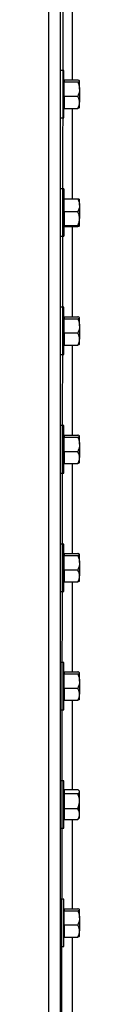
# Model space of a CAD drawing. Header units: inches. Extents: x 170 to 284, y 215 to 248.
# Tile 55 of 202: x 182.0748 to 182.1198, y 222.1992 to 223.6232. Entities that reach past the tile are written whole.
import ezdxf

# ---------------------------------------------------------------- set-up
doc = ezdxf.new("R2010")
doc.units = ezdxf.units.IN
doc.header["$LTSCALE"] = 0.25
doc.header["$MEASUREMENT"] = 0
doc.layers.add('RH BENCH MOUNT', color=7, linetype='Continuous')

msp = doc.modelspace()

# ---------------------------------------------------------------- linework, layer by layer
at = {"layer": 'RH BENCH MOUNT'}
for p, q in [((182.09192, 219.95433), (182.09651, 224.21496)), ((182.09192, 224.17029), (182.09192, 219.95433)), ((182.0748, 224.16601), (182.0748, 219.95433)), ((182.10904, 223.66609), (182.10904, 223.53597)), ((182.09699, 223.54967), (182.09192, 223.54967)), ((182.09699, 223.51542), (182.09699, 223.54967)), ((182.09754, 223.53468), (182.09699, 223.53468)), ((182.09754, 223.53597), (182.09754, 223.53452)), ((182.09754, 223.53597), (182.11719, 223.53597)), ((182.09754, 223.53452), (182.09754, 223.53307)), ((182.09754, 223.5228), (182.09754, 223.53307)), ((182.09754, 223.53307), (182.11719, 223.53307)), ((182.11976, 223.53468), (182.11957, 223.53491)), ((182.11976, 223.53452), (182.11976, 223.53468)), ((182.11976, 223.5228), (182.11976, 223.53452)), ((182.09699, 223.48118), (182.09699, 223.51542)), ((182.09754, 223.51253), (182.09754, 223.5228)), ((182.11976, 223.5228), (182.11976, 223.50371)), ((182.09754, 223.51253), (182.09754, 223.50371)), ((182.09754, 223.51253), (182.11719, 223.51253)), ((182.09754, 223.50371), (182.09754, 223.49488)), ((182.11976, 223.49616), (182.11976, 223.50371)), ((182.09699, 223.49616), (182.09754, 223.49616)), ((182.09754, 223.49488), (182.11719, 223.49488)), ((182.10904, 223.49488), (182.10904, 223.36412)), ((182.11957, 223.49594), (182.11976, 223.49616)), ((182.09192, 223.48118), (182.09699, 223.48118)), ((182.09699, 223.37846), (182.09192, 223.37846)), ((182.09699, 223.37846), (182.09699, 223.30998)), ((182.09754, 223.36348), (182.09699, 223.36348)), ((182.09754, 223.35485), (182.09754, 223.36412)), ((182.09754, 223.36412), (182.11719, 223.36412)), ((182.11976, 223.35485), (182.11976, 223.36344)), ((182.09754, 223.34558), (182.09754, 223.35485)), ((182.09754, 223.34558), (182.09754, 223.33563)), ((182.09754, 223.34558), (182.11719, 223.34558)), ((182.11976, 223.35485), (182.11976, 223.33563)), ((182.09754, 223.33563), (182.09754, 223.32568)), ((182.11976, 223.32499), (182.11976, 223.33563)), ((182.09699, 223.32496), (182.09754, 223.32496)), ((182.09754, 223.32568), (182.11719, 223.32568)), ((182.09754, 223.32568), (182.09754, 223.32499)), ((182.09754, 223.32499), (182.09754, 223.32431)), ((182.09754, 223.32431), (182.11719, 223.32431)), ((182.10904, 223.32431), (182.10904, 223.19356)), ((182.09192, 223.30998), (182.09699, 223.30998)), ((182.09699, 223.20725), (182.09192, 223.20725)), ((182.09699, 223.17301), (182.09699, 223.20725)), ((182.09754, 223.19227), (182.09699, 223.19227)), ((182.09754, 223.19356), (182.09754, 223.19211)), ((182.09754, 223.19356), (182.11719, 223.19356)), ((182.09754, 223.19211), (182.09754, 223.19066)), ((182.09754, 223.18039), (182.09754, 223.19066)), ((182.09754, 223.19066), (182.11719, 223.19066)), ((182.11976, 223.19227), (182.11957, 223.1925)), ((182.11976, 223.19211), (182.11976, 223.19227)), ((182.11976, 223.18039), (182.11976, 223.19211)), ((182.09699, 223.13877), (182.09699, 223.17301)), ((182.09754, 223.17012), (182.09754, 223.18039)), ((182.11976, 223.18039), (182.11976, 223.16129)), ((182.09754, 223.17012), (182.09754, 223.16129)), ((182.09754, 223.17012), (182.11719, 223.17012)), ((182.09754, 223.16129), (182.09754, 223.15247)), ((182.11976, 223.15375), (182.11976, 223.16129)), ((182.09699, 223.15375), (182.09754, 223.15375)), ((182.09754, 223.15247), (182.11719, 223.15247)), ((182.10904, 223.15247), (182.10904, 223.02235)), ((182.11957, 223.15353), (182.11976, 223.15375)), ((182.09192, 223.13877), (182.09699, 223.13877)), ((182.09699, 223.03605), (182.09192, 223.03605)), ((182.09699, 223.00181), (182.09699, 223.03605)), ((182.09754, 223.02107), (182.09699, 223.02107)), ((182.09754, 223.02235), (182.09754, 223.0209)), ((182.09754, 223.02235), (182.11719, 223.02235)), ((182.09754, 223.0209), (182.09754, 223.01946)), ((182.09754, 223.00918), (182.09754, 223.01946)), ((182.09754, 223.01946), (182.11719, 223.01946)), ((182.11976, 223.02107), (182.11957, 223.02129)), ((182.11976, 223.0209), (182.11976, 223.02107)), ((182.11976, 223.00918), (182.11976, 223.0209)), ((182.09699, 222.96756), (182.09699, 223.00181)), ((182.09754, 222.99891), (182.09754, 223.00918)), ((182.11976, 223.00918), (182.11976, 222.99009)), ((182.09754, 222.99891), (182.09754, 222.99009)), ((182.09754, 222.99891), (182.11719, 222.99891)), ((182.09754, 222.99009), (182.09754, 222.98126)), ((182.11976, 222.98254), (182.11976, 222.99009)), ((182.09699, 222.98254), (182.09754, 222.98254)), ((182.09754, 222.98126), (182.11719, 222.98126)), ((182.10904, 222.98126), (182.10904, 222.85114)), ((182.11957, 222.98232), (182.11976, 222.98254)), ((182.09192, 222.96756), (182.09699, 222.96756)), ((182.09699, 222.86484), (182.09192, 222.86484)), ((182.09699, 222.8306), (182.09699, 222.86484)), ((182.09754, 222.84986), (182.09699, 222.84986)), ((182.09754, 222.85114), (182.09754, 222.8497)), ((182.09754, 222.85114), (182.11719, 222.85114)), ((182.09754, 222.8497), (182.09754, 222.84825)), ((182.09754, 222.83798), (182.09754, 222.84825)), ((182.09754, 222.84825), (182.11719, 222.84825)), ((182.11976, 222.84986), (182.11957, 222.85008)), ((182.11976, 222.8497), (182.11976, 222.84986)), ((182.11976, 222.83798), (182.11976, 222.8497)), ((182.09699, 222.79636), (182.09699, 222.8306)), ((182.09754, 222.82771), (182.09754, 222.83798)), ((182.11976, 222.83798), (182.11976, 222.81888)), ((182.09754, 222.82771), (182.09754, 222.81888)), ((182.09754, 222.82771), (182.11719, 222.82771)), ((182.09754, 222.81888), (182.09754, 222.81006)), ((182.11976, 222.81134), (182.11976, 222.81888)), ((182.09699, 222.81134), (182.09754, 222.81134)), ((182.09754, 222.81006), (182.11719, 222.81006)), ((182.10904, 222.81006), (182.10904, 222.67994)), ((182.11957, 222.81112), (182.11976, 222.81134)), ((182.09192, 222.79636), (182.09699, 222.79636)), ((182.09699, 222.69363), (182.09192, 222.69363)), ((182.09699, 222.65939), (182.09699, 222.69363)), ((182.09754, 222.67865), (182.09699, 222.67865)), ((182.09754, 222.67994), (182.09754, 222.67849)), ((182.09754, 222.67994), (182.11719, 222.67994)), ((182.09754, 222.67849), (182.09754, 222.67704)), ((182.09754, 222.66677), (182.09754, 222.67704)), ((182.09754, 222.67704), (182.11719, 222.67704)), ((182.11976, 222.67865), (182.11957, 222.67888)), ((182.11976, 222.67849), (182.11976, 222.67865)), ((182.11976, 222.66677), (182.11976, 222.67849)), ((182.09699, 222.62515), (182.09699, 222.65939)), ((182.09754, 222.6565), (182.09754, 222.66677)), ((182.11976, 222.66677), (182.11976, 222.64767)), ((182.09754, 222.6565), (182.09754, 222.64767)), ((182.09754, 222.6565), (182.11719, 222.6565)), ((182.09754, 222.64767), (182.09754, 222.63885)), ((182.11976, 222.64013), (182.11976, 222.64767)), ((182.09699, 222.64013), (182.09754, 222.64013)), ((182.09754, 222.63885), (182.11719, 222.63885)), ((182.10904, 222.63885), (182.10904, 222.50968)), ((182.11957, 222.63991), (182.11976, 222.64013)), ((182.09192, 222.62515), (182.09699, 222.62515)), ((182.09699, 222.52243), (182.09192, 222.52243)), ((182.09699, 222.48819), (182.09699, 222.52243)), ((182.09754, 222.50745), (182.09699, 222.50745)), ((182.09754, 222.50968), (182.09754, 222.50678)), ((182.09754, 222.50968), (182.11719, 222.50968)), ((182.09754, 222.50678), (182.09754, 222.50388)), ((182.09754, 222.50388), (182.09754, 222.49313)), ((182.09754, 222.50388), (182.11719, 222.50388)), ((182.11976, 222.50745), (182.11915, 222.50816)), ((182.11976, 222.50678), (182.11976, 222.50745)), ((182.11976, 222.49313), (182.11976, 222.50678)), ((182.09754, 222.49313), (182.09754, 222.48238)), ((182.11976, 222.47454), (182.11976, 222.49313)), ((182.09699, 222.45395), (182.09699, 222.48819)), ((182.09754, 222.48238), (182.09754, 222.47454)), ((182.09754, 222.48238), (182.11719, 222.48238)), ((182.09754, 222.47454), (182.09754, 222.46669)), ((182.11976, 222.46893), (182.11976, 222.47454)), ((182.09699, 222.46893), (182.09754, 222.46893)), ((182.09754, 222.46669), (182.11719, 222.46669)), ((182.10904, 222.46669), (182.10904, 222.33752)), ((182.11915, 222.46821), (182.11976, 222.46893)), ((182.09192, 222.45395), (182.09699, 222.45395)), ((182.09699, 222.35122), (182.09192, 222.35122)), ((182.09699, 222.31698), (182.09699, 222.35122)), ((182.09754, 222.33624), (182.09699, 222.33624)), ((182.09754, 222.33752), (182.09754, 222.33608)), ((182.09754, 222.33752), (182.11719, 222.33752)), ((182.09754, 222.33608), (182.09754, 222.33463)), ((182.09754, 222.32436), (182.09754, 222.33463)), ((182.09754, 222.33463), (182.11719, 222.33463)), ((182.11976, 222.33624), (182.11957, 222.33646)), ((182.11976, 222.33608), (182.11976, 222.33624)), ((182.11976, 222.32436), (182.11976, 222.33608)), ((182.09754, 222.31409), (182.09754, 222.32436)), ((182.11976, 222.32436), (182.11976, 222.30526)), ((182.09699, 222.28274), (182.09699, 222.31698)), ((182.09754, 222.31409), (182.09754, 222.30526)), ((182.09754, 222.31409), (182.11719, 222.31409)), ((182.09754, 222.30526), (182.09754, 222.29644)), ((182.11976, 222.29772), (182.11976, 222.30526)), ((182.09699, 222.29772), (182.09754, 222.29772)), ((182.09754, 222.29644), (182.11719, 222.29644)), ((182.10904, 222.29644), (182.10904, 222.16632)), ((182.11957, 222.2975), (182.11976, 222.29772)), ((182.09192, 222.28274), (182.09699, 222.28274))]:
    msp.add_line(p, q, dxfattribs=at)
for points, knots in [([(182.11976, 223.53452), (182.11966, 223.53472), (182.11946, 223.53514), (182.11831, 223.53562), (182.11744, 223.53589), (182.11719, 223.53597)], [0, 0, 0, 0, 0.4062906, 0.8272664, 1, 1, 1, 1]), ([(182.11719, 223.53307), (182.11787, 223.5333), (182.11924, 223.53376), (182.11976, 223.53426), (182.11976, 223.53451), (182.11976, 223.53452)], [0, 0, 0, 0, 0.4843414, 0.9863277, 1, 1, 1, 1]), ([(182.11719, 223.53307), (182.11757, 223.5322), (182.11848, 223.53015), (182.11952, 223.52672), (182.11968, 223.52412), (182.11976, 223.5228)], [0, 0, 0, 0, 0.2654599, 0.6280765, 1, 1, 1, 1]), ([(182.11976, 223.5228), (182.11976, 223.52257), (182.11974, 223.52103), (182.11932, 223.51815), (182.11829, 223.51498), (182.11746, 223.51314), (182.11719, 223.51253)], [0, 0, 0, 0, 0.0665323, 0.4352826, 0.8145508, 1, 1, 1, 1]), ([(182.11976, 223.50371), (182.11966, 223.50494), (182.11946, 223.50746), (182.11831, 223.51038), (182.11744, 223.51205), (182.11719, 223.51253)], [0, 0, 0, 0, 0.4062906, 0.8272664, 1, 1, 1, 1]), ([(182.11719, 223.49488), (182.11787, 223.49625), (182.11924, 223.49905), (182.11976, 223.5021), (182.11976, 223.50366), (182.11976, 223.50371)], [0, 0, 0, 0, 0.4843414, 0.9863277, 1, 1, 1, 1]), ([(182.1195, 223.496), (182.11945, 223.49591), (182.11927, 223.4956), (182.1183, 223.49523), (182.11744, 223.49496), (182.11719, 223.49488)], [0, 0, 0, 0, 0.2374712, 0.7781502, 1, 1, 1, 1]), ([(182.11719, 223.36412), (182.11757, 223.36334), (182.11848, 223.36148), (182.11952, 223.35839), (182.11968, 223.35604), (182.11976, 223.35485)], [0, 0, 0, 0, 0.2654599, 0.6280765, 1, 1, 1, 1]), ([(182.11719, 223.36412), (182.11787, 223.36402), (182.11924, 223.3638), (182.11976, 223.36357), (182.11976, 223.36345), (182.11976, 223.36344)], [0, 0, 0, 0, 0.4843414, 0.9863277, 1, 1, 1, 1]), ([(182.11976, 223.35485), (182.11976, 223.35464), (182.11974, 223.35325), (182.11932, 223.35066), (182.11829, 223.3478), (182.11746, 223.34613), (182.11719, 223.34558)], [0, 0, 0, 0, 0.0665323, 0.4352826, 0.8145508, 1, 1, 1, 1]), ([(182.11976, 223.33563), (182.11966, 223.33702), (182.11946, 223.33986), (182.11831, 223.34316), (182.11744, 223.34504), (182.11719, 223.34558)], [0, 0, 0, 0, 0.4062906, 0.8272664, 1, 1, 1, 1]), ([(182.11719, 223.32568), (182.11787, 223.32722), (182.11924, 223.33038), (182.11976, 223.33382), (182.11976, 223.33558), (182.11976, 223.33563)], [0, 0, 0, 0, 0.4843414, 0.9863277, 1, 1, 1, 1]), ([(182.11976, 223.32499), (182.11966, 223.32509), (182.11946, 223.32528), (182.11831, 223.32551), (182.11744, 223.32564), (182.11719, 223.32568)], [0, 0, 0, 0, 0.40629057, 0.82726642, 1, 1, 1, 1]), ([(182.11719, 223.32431), (182.11787, 223.32442), (182.11924, 223.32463), (182.11976, 223.32487), (182.11976, 223.32499), (182.11976, 223.32499)], [0, 0, 0, 0, 0.4843414, 0.9863277, 1, 1, 1, 1]), ([(182.11976, 223.19211), (182.11966, 223.19231), (182.11946, 223.19272), (182.11831, 223.1932), (182.11744, 223.19348), (182.11719, 223.19356)], [0, 0, 0, 0, 0.4062906, 0.8272664, 1, 1, 1, 1]), ([(182.11719, 223.19066), (182.11787, 223.19089), (182.11924, 223.19134), (182.11976, 223.19185), (182.11976, 223.1921), (182.11976, 223.19211)], [0, 0, 0, 0, 0.4843414, 0.9863277, 1, 1, 1, 1]), ([(182.11719, 223.19066), (182.11757, 223.18979), (182.11848, 223.18773), (182.11952, 223.18431), (182.11968, 223.18171), (182.11976, 223.18039)], [0, 0, 0, 0, 0.2654599, 0.6280765, 1, 1, 1, 1]), ([(182.11976, 223.18039), (182.11976, 223.18015), (182.11974, 223.17861), (182.11932, 223.17574), (182.11829, 223.17257), (182.11746, 223.17072), (182.11719, 223.17012)], [0, 0, 0, 0, 0.0665323, 0.4352826, 0.8145508, 1, 1, 1, 1]), ([(182.11976, 223.16129), (182.11966, 223.16253), (182.11946, 223.16504), (182.11831, 223.16797), (182.11744, 223.16963), (182.11719, 223.17012)], [0, 0, 0, 0, 0.4062906, 0.8272664, 1, 1, 1, 1]), ([(182.11719, 223.15247), (182.11787, 223.15384), (182.11924, 223.15663), (182.11976, 223.15969), (182.11976, 223.16125), (182.11976, 223.16129)], [0, 0, 0, 0, 0.4843414, 0.9863277, 1, 1, 1, 1]), ([(182.1195, 223.15359), (182.11945, 223.15349), (182.11927, 223.15319), (182.1183, 223.15282), (182.11744, 223.15255), (182.11719, 223.15247)], [0, 0, 0, 0, 0.2374712, 0.7781502, 1, 1, 1, 1]), ([(182.11976, 223.0209), (182.11966, 223.0211), (182.11946, 223.02152), (182.11831, 223.022), (182.11744, 223.02227), (182.11719, 223.02235)], [0, 0, 0, 0, 0.4062906, 0.8272664, 1, 1, 1, 1]), ([(182.11719, 223.01946), (182.11787, 223.01968), (182.11924, 223.02014), (182.11976, 223.02064), (182.11976, 223.0209), (182.11976, 223.0209)], [0, 0, 0, 0, 0.4843414, 0.9863277, 1, 1, 1, 1]), ([(182.11719, 223.01946), (182.11757, 223.01859), (182.11848, 223.01653), (182.11952, 223.0131), (182.11968, 223.0105), (182.11976, 223.00918)], [0, 0, 0, 0, 0.2654599, 0.6280765, 1, 1, 1, 1]), ([(182.11976, 223.00918), (182.11976, 223.00895), (182.11974, 223.00741), (182.11932, 223.00454), (182.11829, 223.00136), (182.11746, 222.99952), (182.11719, 222.99891)], [0, 0, 0, 0, 0.0665323, 0.4352826, 0.8145508, 1, 1, 1, 1]), ([(182.11976, 222.99009), (182.11966, 222.99132), (182.11946, 222.99384), (182.11831, 222.99676), (182.11744, 222.99843), (182.11719, 222.99891)], [0, 0, 0, 0, 0.4062906, 0.8272664, 1, 1, 1, 1]), ([(182.11719, 222.98126), (182.11787, 222.98263), (182.11924, 222.98543), (182.11976, 222.98848), (182.11976, 222.99004), (182.11976, 222.99009)], [0, 0, 0, 0, 0.4843414, 0.9863277, 1, 1, 1, 1]), ([(182.1195, 222.98238), (182.11945, 222.98229), (182.11927, 222.98199), (182.1183, 222.98161), (182.11744, 222.98134), (182.11719, 222.98126)], [0, 0, 0, 0, 0.2374712, 0.7781502, 1, 1, 1, 1]), ([(182.11976, 222.8497), (182.11966, 222.8499), (182.11946, 222.85031), (182.11831, 222.85079), (182.11744, 222.85106), (182.11719, 222.85114)], [0, 0, 0, 0, 0.4062906, 0.8272664, 1, 1, 1, 1]), ([(182.11719, 222.84825), (182.11787, 222.84847), (182.11924, 222.84893), (182.11976, 222.84943), (182.11976, 222.84969), (182.11976, 222.8497)], [0, 0, 0, 0, 0.4843414, 0.9863277, 1, 1, 1, 1]), ([(182.11719, 222.84825), (182.11757, 222.84738), (182.11848, 222.84532), (182.11952, 222.84189), (182.11968, 222.83929), (182.11976, 222.83798)], [0, 0, 0, 0, 0.26545991, 0.62807649, 1, 1, 1, 1]), ([(182.11976, 222.83798), (182.11976, 222.83774), (182.11974, 222.8362), (182.11932, 222.83333), (182.11829, 222.83016), (182.11746, 222.82831), (182.11719, 222.82771)], [0, 0, 0, 0, 0.0665323, 0.4352826, 0.8145508, 1, 1, 1, 1]), ([(182.11976, 222.81888), (182.11966, 222.82012), (182.11946, 222.82263), (182.11831, 222.82555), (182.11744, 222.82722), (182.11719, 222.82771)], [0, 0, 0, 0, 0.4062906, 0.8272664, 1, 1, 1, 1]), ([(182.11719, 222.81006), (182.11787, 222.81143), (182.11924, 222.81422), (182.11976, 222.81727), (182.11976, 222.81884), (182.11976, 222.81888)], [0, 0, 0, 0, 0.4843414, 0.9863277, 1, 1, 1, 1]), ([(182.1195, 222.81117), (182.11945, 222.81108), (182.11927, 222.81078), (182.1183, 222.81041), (182.11744, 222.81013), (182.11719, 222.81006)], [0, 0, 0, 0, 0.2374712, 0.7781502, 1, 1, 1, 1]), ([(182.11976, 222.67849), (182.11966, 222.67869), (182.11946, 222.6791), (182.11831, 222.67958), (182.11744, 222.67986), (182.11719, 222.67994)], [0, 0, 0, 0, 0.4062906, 0.8272664, 1, 1, 1, 1]), ([(182.11719, 222.67704), (182.11787, 222.67727), (182.11924, 222.67773), (182.11976, 222.67823), (182.11976, 222.67848), (182.11976, 222.67849)], [0, 0, 0, 0, 0.4843414, 0.9863277, 1, 1, 1, 1]), ([(182.11719, 222.67704), (182.11757, 222.67617), (182.11848, 222.67412), (182.11952, 222.67069), (182.11968, 222.66809), (182.11976, 222.66677)], [0, 0, 0, 0, 0.2654599, 0.6280765, 1, 1, 1, 1]), ([(182.11976, 222.66677), (182.11976, 222.66654), (182.11974, 222.665), (182.11932, 222.66212), (182.11829, 222.65895), (182.11746, 222.6571), (182.11719, 222.6565)], [0, 0, 0, 0, 0.0665323, 0.4352826, 0.8145508, 1, 1, 1, 1]), ([(182.11976, 222.64767), (182.11966, 222.64891), (182.11946, 222.65142), (182.11831, 222.65435), (182.11744, 222.65601), (182.11719, 222.6565)], [0, 0, 0, 0, 0.4062906, 0.8272664, 1, 1, 1, 1]), ([(182.11719, 222.63885), (182.11787, 222.64022), (182.11924, 222.64302), (182.11976, 222.64607), (182.11976, 222.64763), (182.11976, 222.64767)], [0, 0, 0, 0, 0.4843414, 0.9863277, 1, 1, 1, 1]), ([(182.1195, 222.63997), (182.11945, 222.63988), (182.11927, 222.63957), (182.1183, 222.6392), (182.11744, 222.63893), (182.11719, 222.63885)], [0, 0, 0, 0, 0.2374712, 0.7781502, 1, 1, 1, 1]), ([(182.11976, 222.50678), (182.11966, 222.50719), (182.11946, 222.50801), (182.11831, 222.50897), (182.11744, 222.50952), (182.11719, 222.50968)], [0, 0, 0, 0, 0.4062906, 0.8272664, 1, 1, 1, 1]), ([(182.11719, 222.50388), (182.11787, 222.50433), (182.11924, 222.50525), (182.11976, 222.50625), (182.11976, 222.50677), (182.11976, 222.50678)], [0, 0, 0, 0, 0.4843414, 0.9863277, 1, 1, 1, 1]), ([(182.11976, 222.49313), (182.11976, 222.49338), (182.11974, 222.49499), (182.11932, 222.49799), (182.11829, 222.50131), (182.11746, 222.50325), (182.11719, 222.50388)], [0, 0, 0, 0, 0.0665323, 0.4352826, 0.8145508, 1, 1, 1, 1]), ([(182.11719, 222.48238), (182.11757, 222.48329), (182.11848, 222.48545), (182.11952, 222.48903), (182.11968, 222.49175), (182.11976, 222.49313)], [0, 0, 0, 0, 0.2654599, 0.6280765, 1, 1, 1, 1]), ([(182.11976, 222.47454), (182.11966, 222.47564), (182.11946, 222.47787), (182.11831, 222.48047), (182.11744, 222.48195), (182.11719, 222.48238)], [0, 0, 0, 0, 0.4062906, 0.8272664, 1, 1, 1, 1]), ([(182.11719, 222.46669), (182.11787, 222.46791), (182.11924, 222.4704), (182.11976, 222.47311), (182.11976, 222.4745), (182.11976, 222.47454)], [0, 0, 0, 0, 0.4843414, 0.9863277, 1, 1, 1, 1]), ([(182.11912, 222.46824), (182.11877, 222.46788), (182.11826, 222.46735), (182.11745, 222.46685), (182.11719, 222.46669)], [0, 0, 0, 0, 0.6816586, 1, 1, 1, 1]), ([(182.11976, 222.33608), (182.11966, 222.33628), (182.11946, 222.33669), (182.11831, 222.33717), (182.11744, 222.33745), (182.11719, 222.33752)], [0, 0, 0, 0, 0.4062906, 0.8272664, 1, 1, 1, 1]), ([(182.11719, 222.33463), (182.11787, 222.33486), (182.11924, 222.33531), (182.11976, 222.33581), (182.11976, 222.33607), (182.11976, 222.33608)], [0, 0, 0, 0, 0.4843414, 0.9863277, 1, 1, 1, 1]), ([(182.11719, 222.33463), (182.11757, 222.33376), (182.11848, 222.3317), (182.11952, 222.32827), (182.11968, 222.32567), (182.11976, 222.32436)], [0, 0, 0, 0, 0.2654599, 0.6280765, 1, 1, 1, 1]), ([(182.11976, 222.32436), (182.11976, 222.32412), (182.11974, 222.32258), (182.11932, 222.31971), (182.11829, 222.31654), (182.11746, 222.31469), (182.11719, 222.31409)], [0, 0, 0, 0, 0.0665323, 0.4352826, 0.8145508, 1, 1, 1, 1]), ([(182.11976, 222.30526), (182.11966, 222.3065), (182.11946, 222.30901), (182.11831, 222.31194), (182.11744, 222.3136), (182.11719, 222.31409)], [0, 0, 0, 0, 0.4062906, 0.8272664, 1, 1, 1, 1]), ([(182.11719, 222.29644), (182.11787, 222.29781), (182.11924, 222.3006), (182.11976, 222.30365), (182.11976, 222.30522), (182.11976, 222.30526)], [0, 0, 0, 0, 0.4843414, 0.9863277, 1, 1, 1, 1]), ([(182.1195, 222.29755), (182.11945, 222.29746), (182.11927, 222.29716), (182.1183, 222.29679), (182.11744, 222.29652), (182.11719, 222.29644)], [0, 0, 0, 0, 0.2374712, 0.7781502, 1, 1, 1, 1])]:
    msp.add_open_spline(points, degree=3, knots=knots, dxfattribs=at)

doc.saveas('drawing.dxf')
